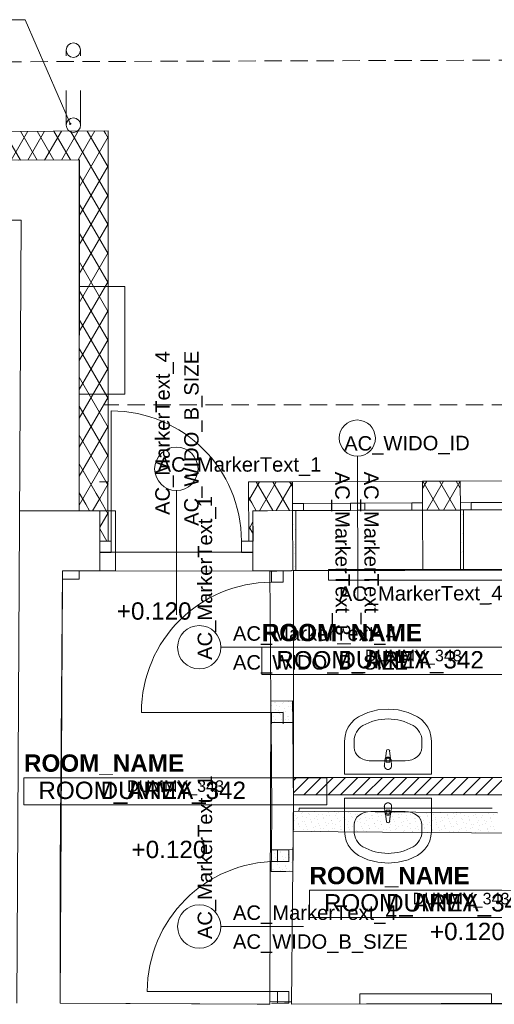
# Model space of a CAD drawing. Header units: millimetres. Extents: x -68772 to 137055, y -73300 to 19650.
# Tile 39 of 212: x 38362 to 41646, y -42496 to -35684. Entities that reach past the tile are written whole.
import ezdxf
from ezdxf.enums import TextEntityAlignment as Align

# ---------------------------------------------------------------- set-up
doc = ezdxf.new("R2010")
doc.units = ezdxf.units.MM
doc.header["$MEASUREMENT"] = 0
doc.linetypes.add('Przerywana', pattern=[480, 240, -240])
doc.linetypes.add('Przerywana gęsta', pattern=[180, 120, -60])
for name, color, linetype, lineweight in [('Electrical Equipment_Nr_pióra__7', 7, 'Continuous', 5), ('Floors_Nr_pióra__7', 7, 'Continuous', 5), ('Nowe_0_Nr_pióra__7', 7, 'Continuous', 5), ('Nowe_220-A Ściany_Nr_pióra__3', 7, 'Continuous', 18), ('Nowe_220-A Ściany_Nr_pióra__7', 7, 'Continuous', 5), ('Nowe_810-G Ogólne_Nr_pióra__1', 7, 'Continuous', 18), ('Nowe_Cut Pattern_Nr_pióra__10', 230, 'Continuous', 18), ('Nowe_Cut Pattern_Nr_pióra__252', 250, 'Continuous', 18), ('Nowe_Drzwi ARCHICAD_Nr_pióra__7', 7, 'Continuous', 5), ('Nowe_Metryczki pomieszczeń ARCHICADa_Nr_pióra__1', 7, 'Continuous', 18), ('Nowe_Okna ARCHICADa_Nr_pióra__7', 7, 'Continuous', 5), ('Nowe_Panel_Nr_pióra__7', 7, 'Continuous', 5), ('Nowe_Panel_Nr_pióra__93', 7, 'Continuous', 20), ('Nowe_Walls_Nr_pióra__238', 7, 'Continuous', 13), ('Nowe_Walls_Nr_pióra__7', 7, 'Continuous', 5), ('Nowe_Walls_Nr_pióra__93', 7, 'Continuous', 20), ('Nowe_Znaczniki drzwi ARCHICADa_Nr_pióra__7', 7, 'Continuous', 5), ('Nowe_Znaczniki okien ARCHICADa_Nr_pióra__7', 7, 'Continuous', 5), ('Pipes_Nr_pióra__3', 7, 'Continuous', 18), ('Pipes_Nr_pióra__7', 7, 'Continuous', 5), ('Plumbing Fixtures_Nr_pióra__7', 7, 'Continuous', 5), ('przewod_kanalizacyjny__linia__Nr_pióra__7', 7, 'Continuous', 5), ('Spot Elevations_Nr_pióra__7', 7, 'Continuous', 5), ('Walls_Nr_pióra__238', 7, 'Continuous', 13), ('Walls_Nr_pióra__7', 7, 'Continuous', 5)]:
    doc.layers.add(name, color=color, linetype=linetype, lineweight=lineweight)
doc.styles.add('GENERATED_STYLE_1', font='arial.ttf')
doc.styles.add('GENERATED_STYLE_2', font='arialbd.ttf')
doc.linetypes.add('Przekreślana podwójnie', pattern='A,0,[1,RZUT PARTERU DWORZEC 51.Shx,S=1.587302,R=0,X=0,Y=0],-300,0', length=300)

msp = doc.modelspace()

# ---------------------------------------------------------------- linework, layer by layer
at = {"linetype": 'Continuous', "lineweight": 0}
msp.add_line((38712.2, -36403.9), (38705, -36387.2), dxfattribs=at)
msp.add_circle((38712.2, -36403.9), 4.56, dxfattribs=at)
at = {"layer": 'Electrical Equipment_Nr_pióra__7', "linetype": 'Continuous', "lineweight": 5}
for p, q in [((38774.8, -37529), (39088.7, -37529)), ((39088.7, -37529), (39088.7, -38274.5)), ((38774.3, -38274.5), (39088.7, -38274.5)), ((40499.6, -39488.7), (41909, -39488.7)), ((40499.6, -39488.7), (40499.6, -39562.5)), ((41909, -39562.5), (40499.6, -39562.5)), ((40715.8, -42423.9), (41625.3, -42423.9)), ((40715.8, -42423.9), (40715.8, -42492.3)), ((41625.3, -42423.9), (41625.3, -42490.2))]:
    msp.add_line(p, q, dxfattribs=at)
at = {"layer": 'Floors_Nr_pióra__7', "linetype": 'Continuous', "lineweight": 5}
msp.add_line((39976.1, -39367.8), (38916.1, -39367.8), dxfattribs=at)
at = {"layer": 'Nowe_0_Nr_pióra__7', "linetype": 'Continuous', "lineweight": 5}
for p, q in [((40268.7, -39082.5), (40268.7, -39082.5)), ((41427.2, -39107.8), (41427.2, -39107.8)), ((41429.4, -39102), (41429.4, -39102)), ((41429.4, -39165.6), (41429.4, -39165.6)), ((40252.1, -39197.5), (40252.1, -39197.5)), ((40254.4, -39174.9), (40254.4, -39174.9)), ((40267.4, -39210.7), (40267.4, -39210.7)), ((41412.9, -39200.2), (41412.9, -39200.2)), ((41425.9, -39235.9), (41425.9, -39235.9)), ((40252.1, -39261.1), (40252.1, -39261.1)), ((40253.2, -39303.1), (40253.2, -39303.1)), ((41418.8, -39303.5), (41418.8, -39303.5)), ((40262.7, -39314.1), (40262.7, -39314.1)), ((40266.2, -39338.8), (40266.2, -39338.8)), ((41418.8, -39367.2), (41418.8, -39367.2)), ((41424.7, -39364.1), (41424.7, -39364.1)), ((40251.9, -39431.3), (40251.9, -39431.3)), ((40262.7, -39377.8), (40262.7, -39377.8)), ((41429.4, -39420.2), (41429.4, -39420.2)), ((40264.9, -39467), (40264.9, -39467)), ((41429.4, -39483.8), (41429.4, -39483.8)), ((40103.6, -40427.8), (40103.6, -40427.8)), ((40124.8, -40406.6), (40124.8, -40406.6)), ((40129.4, -40410.2), (40129.4, -40410.2)), ((40135.4, -40459.6), (40135.4, -40459.6)), ((40136.9, -40430.9), (40136.9, -40430.9)), ((40156.6, -40438.4), (40156.6, -40438.4)), ((40179.2, -40415.5), (40179.2, -40415.5)), ((40188.4, -40406.6), (40188.4, -40406.6)), ((40192.2, -40451.2), (40192.2, -40451.2)), ((40220.2, -40438.4), (40220.2, -40438.4)), ((40221.5, -40400.1), (40221.5, -40400.1)), ((40234.5, -40435.8), (40234.5, -40435.8)), ((40241.4, -40417.2), (40241.4, -40417.2)), ((40242, -40456.5), (40242, -40456.5)), ((40103.6, -40491.5), (40103.6, -40491.5)), ((40107.6, -40482), (40107.6, -40482)), ((40115.1, -40502.7), (40115.1, -40502.7)), ((40135.4, -40523.3), (40135.4, -40523.3)), ((40149.9, -40466.6), (40149.9, -40466.6)), ((40157.4, -40487.3), (40157.4, -40487.3)), ((40167.2, -40491.5), (40167.2, -40491.5)), ((40170.4, -40523), (40170.4, -40523)), ((40188.4, -40470.3), (40188.4, -40470.3)), ((40199, -40523.3), (40199, -40523.3)), ((40199.7, -40471.9), (40199.7, -40471.9)), ((40212.7, -40507.6), (40212.7, -40507.6)), ((40220.2, -40502.1), (40220.2, -40502.1)), ((40220.2, -40528.3), (40220.2, -40528.3)), ((40114.2, -40544.5), (40114.2, -40544.5)), ((40128.1, -40538.4), (40128.1, -40538.4)), ((40177.9, -40543.6), (40177.9, -40543.6)), ((40269.3, -41189.3), (40269.3, -41189.3)), ((40276.8, -41210), (40276.8, -41210)), ((40283.9, -41202.1), (40283.9, -41202.1)), ((40311.6, -41174), (40311.6, -41174)), ((40315.7, -41170.3), (40315.7, -41170.3)), ((40319.1, -41194.6), (40319.1, -41194.6)), ((40347.5, -41202.1), (40347.5, -41202.1)), ((40361.4, -41179.2), (40361.4, -41179.2)), ((40368.7, -41180.9), (40368.7, -41180.9)), ((40403.7, -41163.8), (40403.7, -41163.8)), ((40416.7, -41199.6), (40416.7, -41199.6)), ((40432.4, -41180.9), (40432.4, -41180.9)), ((40459, -41184.2), (40459, -41184.2)), ((40466.5, -41204.8), (40466.5, -41204.8)), ((40485.4, -41191.5), (40485.4, -41191.5)), ((40501.2, -41168.8), (40501.2, -41168.8)), ((40508.8, -41189.4), (40508.8, -41189.4)), ((40549, -41191.5), (40549, -41191.5)), ((40551.1, -41174.1), (40551.1, -41174.1)), ((40564.1, -41209.8), (40564.1, -41209.8)), ((40570.3, -41170.3), (40570.3, -41170.3)), ((40602.1, -41202.1), (40602.1, -41202.1)), ((40606.3, -41194.4), (40606.3, -41194.4)), ((40633.9, -41170.3), (40633.9, -41170.3)), ((40648.6, -41179), (40648.6, -41179)), ((40656.1, -41199.7), (40656.1, -41199.7)), ((40665.7, -41202.1), (40665.7, -41202.1)), ((40686.9, -41180.9), (40686.9, -41180.9)), ((40698.4, -41184.3), (40698.4, -41184.3)), ((40740.7, -41168.9), (40740.7, -41168.9)), ((40750.6, -41180.9), (40750.6, -41180.9)), ((40753.7, -41204.6), (40753.7, -41204.6)), ((40796, -41189.2), (40796, -41189.2)), ((40803.5, -41209.9), (40803.5, -41209.9)), ((40803.6, -41191.5), (40803.6, -41191.5)), ((40838.3, -41173.8), (40838.3, -41173.8)), ((40845.8, -41194.5), (40845.8, -41194.5)), ((40867.2, -41191.5), (40867.2, -41191.5)), ((40888.1, -41179.1), (40888.1, -41179.1)), ((40888.4, -41170.3), (40888.4, -41170.3)), ((40920.3, -41202.1), (40920.3, -41202.1)), ((40943.4, -41199.4), (40943.4, -41199.4)), ((40952.1, -41170.3), (40952.1, -41170.3)), ((40983.9, -41202.1), (40983.9, -41202.1)), ((40985.7, -41184), (40985.7, -41184)), ((40993.2, -41204.7), (40993.2, -41204.7)), ((41005.1, -41180.9), (41005.1, -41180.9)), ((41028, -41168.6), (41028, -41168.6)), ((41035.5, -41189.3), (41035.5, -41189.3)), ((41068.8, -41180.9), (41068.8, -41180.9)), ((41077.8, -41173.9), (41077.8, -41173.9)), ((41090.8, -41209.6), (41090.8, -41209.6)), ((41121.8, -41191.5), (41121.8, -41191.5)), ((41133, -41194.2), (41133, -41194.2)), ((41175.3, -41178.8), (41175.3, -41178.8)), ((41182.9, -41199.5), (41182.9, -41199.5)), ((41185.4, -41191.5), (41185.4, -41191.5)), ((41206.6, -41170.3), (41206.6, -41170.3)), ((41225.1, -41184.1), (41225.1, -41184.1)), ((41238.5, -41202.1), (41238.5, -41202.1)), ((41267.4, -41168.7), (41267.4, -41168.7)), ((41270.3, -41170.3), (41270.3, -41170.3)), ((41280.4, -41204.4), (41280.4, -41204.4)), ((41302.1, -41202.1), (41302.1, -41202.1)), ((41322.7, -41189), (41322.7, -41189)), ((41323.3, -41180.9), (41323.3, -41180.9)), ((41330.2, -41209.7), (41330.2, -41209.7)), ((41365, -41173.6), (41365, -41173.6)), ((41372.5, -41194.3), (41372.5, -41194.3)), ((41387, -41180.9), (41387, -41180.9)), ((41414.8, -41178.9), (41414.8, -41178.9)), ((41440, -41191.5), (41440, -41191.5)), ((41470.1, -41199.2), (41470.1, -41199.2)), ((41503.6, -41191.5), (41503.6, -41191.5)), ((41512.4, -41183.9), (41512.4, -41183.9)), ((41519.9, -41204.5), (41519.9, -41204.5)), ((41524.8, -41170.3), (41524.8, -41170.3)), ((41556.7, -41202.1), (41556.7, -41202.1)), ((41562.2, -41189.1), (41562.2, -41189.1)), ((41588.5, -41170.3), (41588.5, -41170.3)), ((41604.5, -41173.7), (41604.5, -41173.7)), ((41617.5, -41209.5), (41617.5, -41209.5)), ((41620.3, -41202.1), (41620.3, -41202.1)), ((41641.5, -41180.9), (41641.5, -41180.9)), ((40262.7, -41223.3), (40262.7, -41223.3)), ((40289.8, -41245.7), (40289.8, -41245.7)), ((40294.5, -41255.1), (40294.5, -41255.1)), ((40297.3, -41266.4), (40297.3, -41266.4)), ((40315.7, -41233.9), (40315.7, -41233.9)), ((40332.1, -41230.3), (40332.1, -41230.3)), ((40339.6, -41251), (40339.6, -41251)), ((40347.5, -41265.7), (40347.5, -41265.7)), ((40374.4, -41214.9), (40374.4, -41214.9)), ((40379.3, -41233.9), (40379.3, -41233.9)), ((40381.9, -41235.6), (40381.9, -41235.6)), ((40394.9, -41271.3), (40394.9, -41271.3)), ((40400.5, -41212.7), (40400.5, -41212.7)), ((40411.2, -41265.7), (40411.2, -41265.7)), ((40424.2, -41220.2), (40424.2, -41220.2)), ((40432.4, -41244.5), (40432.4, -41244.5)), ((40437.2, -41255.9), (40437.2, -41255.9)), ((40444.7, -41276.6), (40444.7, -41276.6)), ((40464.2, -41212.7), (40464.2, -41212.7)), ((40464.2, -41276.4), (40464.2, -41276.4)), ((40479.5, -41240.5), (40479.5, -41240.5)), ((40487, -41261.2), (40487, -41261.2)), ((40496, -41244.5), (40496, -41244.5)), ((40517.2, -41223.3), (40517.2, -41223.3)), ((40521.8, -41225.2), (40521.8, -41225.2)), ((40527.8, -41276.4), (40527.8, -41276.4)), ((40529.3, -41245.8), (40529.3, -41245.8)), ((40549, -41255.1), (40549, -41255.1)), ((40571.6, -41230.4), (40571.6, -41230.4)), ((40580.9, -41223.3), (40580.9, -41223.3)), ((40584.6, -41266.1), (40584.6, -41266.1)), ((40612.7, -41255.1), (40612.7, -41255.1)), ((40613.9, -41215), (40613.9, -41215)), ((40626.9, -41250.8), (40626.9, -41250.8)), ((40633.9, -41233.9), (40633.9, -41233.9)), ((40634.4, -41271.4), (40634.4, -41271.4)), ((40665.7, -41265.7), (40665.7, -41265.7)), ((40669.1, -41235.4), (40669.1, -41235.4)), ((40676.7, -41256), (40676.7, -41256)), ((40697.5, -41233.9), (40697.5, -41233.9)), ((40711.4, -41220), (40711.4, -41220)), ((40718.7, -41212.7), (40718.7, -41212.7)), ((40719, -41240.6), (40719, -41240.6)), ((40729.4, -41265.7), (40729.4, -41265.7)), ((40732, -41276.4), (40732, -41276.4)), ((40750.6, -41244.5), (40750.6, -41244.5)), ((40761.2, -41225.3), (40761.2, -41225.3)), ((40774.2, -41261), (40774.2, -41261)), ((40782.4, -41212.7), (40782.4, -41212.7)), ((40782.4, -41276.4), (40782.4, -41276.4)), ((40814.2, -41244.5), (40814.2, -41244.5)), ((40816.5, -41245.6), (40816.5, -41245.6)), ((40824, -41266.2), (40824, -41266.2)), ((40835.4, -41223.3), (40835.4, -41223.3)), ((40846, -41276.4), (40846, -41276.4)), ((40858.8, -41230.2), (40858.8, -41230.2)), ((40866.3, -41250.9), (40866.3, -41250.9)), ((40867.2, -41255.1), (40867.2, -41255.1)), ((40899.1, -41223.3), (40899.1, -41223.3)), ((40901.1, -41214.8), (40901.1, -41214.8)), ((40908.6, -41235.5), (40908.6, -41235.5)), ((40921.6, -41271.2), (40921.6, -41271.2)), ((40930.9, -41255.1), (40930.9, -41255.1)), ((40950.9, -41220.1), (40950.9, -41220.1)), ((40952.1, -41233.9), (40952.1, -41233.9)), ((40963.9, -41255.8), (40963.9, -41255.8)), ((40971.4, -41276.5), (40971.4, -41276.5)), ((40983.9, -41265.7), (40983.9, -41265.7)), ((41006.2, -41240.4), (41006.2, -41240.4)), ((41013.7, -41261.1), (41013.7, -41261.1)), ((41015.7, -41233.9), (41015.7, -41233.9)), ((41036.9, -41212.7), (41036.9, -41212.7)), ((41047.5, -41265.7), (41047.5, -41265.7)), ((41048.5, -41225), (41048.5, -41225)), ((41056, -41245.7), (41056, -41245.7)), ((41068.8, -41244.5), (41068.8, -41244.5)), ((41098.3, -41230.3), (41098.3, -41230.3)), ((41100.6, -41212.7), (41100.6, -41212.7)), ((41100.6, -41276.4), (41100.6, -41276.4)), ((41111.3, -41266), (41111.3, -41266)), ((41132.4, -41244.5), (41132.4, -41244.5)), ((41140.6, -41214.9), (41140.6, -41214.9)), ((41153.6, -41223.3), (41153.6, -41223.3)), ((41153.6, -41250.6), (41153.6, -41250.6)), ((41161.1, -41271.3), (41161.1, -41271.3)), ((41164.2, -41276.4), (41164.2, -41276.4)), ((41185.4, -41255.1), (41185.4, -41255.1)), ((41195.9, -41235.2), (41195.9, -41235.2)), ((41203.4, -41255.9), (41203.4, -41255.9)), ((41217.3, -41223.3), (41217.3, -41223.3)), ((41238.1, -41219.8), (41238.1, -41219.8)), ((41245.7, -41240.5), (41245.7, -41240.5)), ((41249.1, -41255.1), (41249.1, -41255.1)), ((41258.7, -41276.2), (41258.7, -41276.2)), ((41270.3, -41233.9), (41270.3, -41233.9)), ((41288, -41225.1), (41288, -41225.1)), ((41301, -41260.8), (41301, -41260.8)), ((41302.1, -41265.7), (41302.1, -41265.7)), ((41333.9, -41233.9), (41333.9, -41233.9)), ((41343.2, -41245.4), (41343.2, -41245.4)), ((41350.8, -41266.1), (41350.8, -41266.1)), ((41355.1, -41212.7), (41355.1, -41212.7)), ((41365.7, -41265.7), (41365.7, -41265.7)), ((41385.5, -41230), (41385.5, -41230)), ((41387, -41244.5), (41387, -41244.5)), ((41393, -41250.7), (41393, -41250.7)), ((41418.8, -41212.7), (41418.8, -41212.7)), ((41418.8, -41276.4), (41418.8, -41276.4)), ((41427.8, -41214.6), (41427.8, -41214.6)), ((41435.3, -41235.3), (41435.3, -41235.3)), ((41448.3, -41271), (41448.3, -41271)), ((41450.6, -41244.5), (41450.6, -41244.5)), ((41471.8, -41223.3), (41471.8, -41223.3)), ((41477.6, -41219.9), (41477.6, -41219.9)), ((41482.4, -41276.4), (41482.4, -41276.4)), ((41490.6, -41255.6), (41490.6, -41255.6)), ((41498.1, -41276.3), (41498.1, -41276.3)), ((41503.6, -41255.1), (41503.6, -41255.1)), ((41532.9, -41240.2), (41532.9, -41240.2)), ((41535.5, -41223.3), (41535.5, -41223.3)), ((41540.4, -41260.9), (41540.4, -41260.9)), ((41567.3, -41255.1), (41567.3, -41255.1)), ((41575.2, -41224.8), (41575.2, -41224.8)), ((41582.7, -41245.5), (41582.7, -41245.5)), ((41588.5, -41233.9), (41588.5, -41233.9)), ((41620.3, -41265.7), (41620.3, -41265.7)), ((41625, -41230.1), (41625, -41230.1)), ((41638, -41265.8), (41638, -41265.8)), ((40262.7, -41287), (40262.7, -41287)), ((40326.3, -41287), (40326.3, -41287)), ((40352.6, -41286.7), (40352.6, -41286.7)), ((40379.3, -41297.6), (40379.3, -41297.6)), ((40402.4, -41292), (40402.4, -41292)), ((40443, -41297.6), (40443, -41297.6)), ((40500, -41296.9), (40500, -41296.9)), ((40542.3, -41281.5), (40542.3, -41281.5)), ((40549.8, -41302.2), (40549.8, -41302.2)), ((40580.9, -41287), (40580.9, -41287)), ((40592.1, -41286.8), (40592.1, -41286.8)), ((40644.5, -41287), (40644.5, -41287)), ((40689.7, -41291.7), (40689.7, -41291.7)), ((40697.5, -41297.6), (40697.5, -41297.6)), ((40739.5, -41297), (40739.5, -41297)), ((40761.2, -41297.6), (40761.2, -41297.6)), ((40781.8, -41281.6), (40781.8, -41281.6)), ((40837, -41302), (40837, -41302)), ((40879.3, -41286.6), (40879.3, -41286.6)), ((40899.1, -41287), (40899.1, -41287)), ((40929.1, -41291.8), (40929.1, -41291.8)), ((40962.7, -41287), (40962.7, -41287)), ((41015.7, -41297.6), (41015.7, -41297.6)), ((41026.7, -41296.8), (41026.7, -41296.8)), ((41069, -41281.4), (41069, -41281.4)), ((41076.5, -41302.1), (41076.5, -41302.1)), ((41079.4, -41297.6), (41079.4, -41297.6)), ((41118.8, -41286.7), (41118.8, -41286.7)), ((41174.1, -41307), (41174.1, -41307)), ((41216.4, -41291.6), (41216.4, -41291.6)), ((41217.3, -41287), (41217.3, -41287)), ((41266.2, -41296.9), (41266.2, -41296.9)), ((41280.9, -41287), (41280.9, -41287)), ((41308.5, -41281.5), (41308.5, -41281.5)), ((41333.9, -41297.6), (41333.9, -41297.6)), ((41363.8, -41301.8), (41363.8, -41301.8)), ((41397.6, -41297.6), (41397.6, -41297.6)), ((41406, -41286.4), (41406, -41286.4)), ((41413.6, -41307.1), (41413.6, -41307.1)), ((41450.6, -41308.2), (41450.6, -41308.2)), ((41455.9, -41291.7), (41455.9, -41291.7)), ((41514.2, -41308.2), (41514.2, -41308.2)), ((41535.5, -41287), (41535.5, -41287)), ((41553.4, -41296.6), (41553.4, -41296.6)), ((41595.7, -41281.2), (41595.7, -41281.2)), ((41599.1, -41287), (41599.1, -41287)), ((41603.2, -41301.9), (41603.2, -41301.9)), ((41645.5, -41286.5), (41645.5, -41286.5)), ((40103.6, -41446.1), (40103.6, -41446.1)), ((40119.4, -41435.4), (40119.4, -41435.4)), ((40126.9, -41456.1), (40126.9, -41456.1)), ((40135.4, -41477.9), (40135.4, -41477.9)), ((40167.2, -41446.1), (40167.2, -41446.1)), ((40169.2, -41440.7), (40169.2, -41440.7)), ((40182.2, -41476.4), (40182.2, -41476.4)), ((40199, -41477.9), (40199, -41477.9)), ((40220.2, -41456.7), (40220.2, -41456.7)), ((40224.5, -41461), (40224.5, -41461)), ((40232, -41481.7), (40232, -41481.7)), ((40105.2, -41527.9), (40105.2, -41527.9)), ((40114.2, -41499.1), (40114.2, -41499.1)), ((40139.9, -41491.8), (40139.9, -41491.8)), ((40146, -41530.9), (40146, -41530.9)), ((40147.5, -41512.5), (40147.5, -41512.5)), ((40160.5, -41548.2), (40160.5, -41548.2)), ((40167.2, -41509.7), (40167.2, -41509.7)), ((40189.8, -41497.1), (40189.8, -41497.1)), ((40199, -41541.5), (40199, -41541.5)), ((40202.8, -41532.8), (40202.8, -41532.8)), ((40230.8, -41509.7), (40230.8, -41509.7)), ((40245, -41517.4), (40245, -41517.4)), ((40252.1, -41488.5), (40252.1, -41488.5)), ((40252.6, -41538.1), (40252.6, -41538.1)), ((40114.2, -41562.7), (40114.2, -41562.7)), ((40118.2, -41563.6), (40118.2, -41563.6)), ((40168, -41568.9), (40168, -41568.9)), ((40177.8, -41562.7), (40177.8, -41562.7)), ((40210.3, -41553.5), (40210.3, -41553.5)), ((40230.8, -41573.3), (40230.8, -41573.3))]:
    msp.add_line(p, q, dxfattribs=at)
at = {"layer": 'Nowe_220-A Ściany_Nr_pióra__3', "linetype": 'Continuous', "lineweight": 18}
for centre in [(38733.5, -35894.6), (38733.6, -36413.5)]:
    msp.add_circle(centre, 50, dxfattribs=at)
at = {"layer": 'Nowe_220-A Ściany_Nr_pióra__7', "linetype": 'Przekreślana podwójnie', "lineweight": 5}
for p, q in [((40271.8, -39497.5), (40271.8, -39080.2)), ((41431.8, -39075.6), (41411.1, -39075.7)), ((41431.8, -39490.6), (41431.8, -39075.6))]:
    msp.add_line(p, q, dxfattribs=at)
at = {"layer": 'Nowe_810-G Ogólne_Nr_pióra__1', "linetype": 'Przerywana', "lineweight": 18}
for p, q in [((38683.6, -36413.5), (38683.5, -35891.6)), ((38783.6, -36413.5), (38783.5, -35891.6))]:
    msp.add_line(p, q, dxfattribs=at)
at = {"layer": 'Nowe_810-G Ogólne_Nr_pióra__1', "linetype": 'Przerywana gęsta', "lineweight": 18}
for p, q in [((44856, -35954.5), (22554.6, -36024.3)), ((42468.7, -38349.2), (38946, -38349.1))]:
    msp.add_line(p, q, dxfattribs=at)
at = {"layer": 'Nowe_Cut Pattern_Nr_pióra__10', "linetype": 'Continuous', "lineweight": 18}
for p, q in [((38372.1, -37071.2), (35647.2, -37071.2)), ((38343.1, -42487.8), (38372.1, -37071.2))]:
    msp.add_line(p, q, dxfattribs=at)
at = {"layer": 'Nowe_Cut Pattern_Nr_pióra__252', "linetype": 'Continuous', "lineweight": 18}
for p, q in [((40092.5, -39499), (38773.4, -39496.2)), ((38773.4, -39496.2), (38773.4, -39555.4)), ((40100.7, -40398.9), (40092.5, -39499)), ((43743.4, -39483.6), (40256.1, -39497.6)), ((40256.1, -39497.6), (40256.1, -40926.9)), ((38658, -39555.3), (38643.1, -42489.3)), ((38773.4, -39555.4), (38658, -39555.3)), ((40092.3, -42495.9), (40100.7, -40398.9)), ((40256.1, -40926.9), (41646.2, -40926.9)), ((40256.1, -41046.9), (40242.3, -42495.6)), ((42566.2, -41046.9), (40256.1, -41046.9)), ((38643.1, -42489.3), (40092.3, -42495.9)), ((40242.3, -42495.6), (43756.2, -42478.4))]:
    msp.add_line(p, q, dxfattribs=at)
at = {"layer": 'Nowe_Drzwi ARCHICAD_Nr_pióra__7', "linetype": 'Continuous', "lineweight": 5}
for p, q in [((38996.1, -39291.2), (38996.1, -38391.2)), ((38916.1, -39291.2), (38996.1, -39291.2)), ((38996.1, -39291.2), (38996.1, -39371.2)), ((39976.1, -39291.2), (39896.1, -39291.2)), ((39896.1, -39291.2), (39896.1, -39371.2)), ((38996.1, -39371.2), (38916.1, -39371.2)), ((39896.1, -39371.2), (39976.1, -39371.2)), ((40105, -39496.2), (40105, -39576.2)), ((40185, -39576.2), (40185, -39496.2)), ((40105, -39576.2), (40185, -39576.2)), ((40105, -40476.2), (39205, -40476.2)), ((40105, -40556.2), (40105, -40476.2)), ((40105, -40476.2), (40185, -40476.2)), ((40185, -40476.2), (40185, -40556.2)), ((40145, -41427.9), (40145, -41507.9)), ((40225, -41507.9), (40225, -41427.9)), ((40145, -41507.9), (40225, -41507.9)), ((40145, -42407.9), (39245, -42407.9)), ((40145, -42487.9), (40145, -42407.9)), ((40145, -42407.9), (40225, -42407.9)), ((40225, -42407.9), (40225, -42487.9))]:
    msp.add_line(p, q, dxfattribs=at)
at = {"layer": 'Nowe_Drzwi ARCHICAD_Nr_pióra__7', "linetype": 'Continuous', "lineweight": 5, "extrusion": (0, 0, -1)}
for centre, major_axis, start_param, end_param in [((38996.1, -39291.2), (-636.4, 636.4), 0.785398, 2.356194), ((40105, -40476.2), (636.4, 636.4), 3.926991, 5.497787), ((40145, -42407.9), (636.4, 636.4), 3.926991, 5.497787)]:
    msp.add_ellipse(centre, major_axis=major_axis, ratio=1, start_param=start_param, end_param=end_param, dxfattribs=at)
at = {"layer": 'Nowe_Metryczki pomieszczeń ARCHICADa_Nr_pióra__1', "linetype": 'Continuous', "lineweight": 18}
for p, q in [((40037.4, -40025.2), (41953, -40025.2)), ((40037.4, -40213.7), (40037.4, -40025.2)), ((41953, -40213.7), (40037.4, -40213.7)), ((38391.9, -40928.3), (40487.4, -40928.3)), ((38391.9, -41116.9), (38391.9, -40928.3)), ((40487.4, -40928.3), (40487.4, -41116.9)), ((40487.4, -41116.9), (38391.9, -41116.9)), ((40367.2, -41706.6), (42496.8, -41706.6)), ((40367.2, -41895.1), (40367.2, -41706.6)), ((42496.8, -41895.1), (40367.2, -41895.1))]:
    msp.add_line(p, q, dxfattribs=at)
at = {"layer": 'Nowe_Okna ARCHICADa_Nr_pióra__7', "linetype": 'Continuous', "lineweight": 5}
for p, q in [((40324.9, -39030.2), (40249.9, -39030.5)), ((40649.9, -39028.8), (40324.9, -39030.2)), ((40325.1, -39080.2), (40324.9, -39030.2)), ((40699.9, -39028.6), (40649.9, -39028.8)), ((40649.9, -39028.8), (40650.1, -39078.8)), ((40749.9, -39028.4), (40699.9, -39028.6)), ((41074.9, -39027.1), (40749.9, -39028.4)), ((40750.1, -39078.4), (40749.9, -39028.4)), ((41149.9, -39026.8), (41074.9, -39027.1)), ((41074.9, -39027.1), (41075.1, -39077.1)), ((41485.9, -39025.4), (41410.9, -39025.7)), ((41810.9, -39024.1), (41485.9, -39025.4)), ((41486.1, -39075.4), (41485.9, -39025.4)), ((40250.1, -39080.5), (41150.1, -39076.8)), ((40250.1, -39080.5), (40325.1, -39080.2)), ((40250.1, -39080.5), (40251.8, -39495.5)), ((40325.1, -39080.2), (40650.1, -39078.8)), ((40650.1, -39078.8), (40700.1, -39078.6)), ((40700.1, -39078.6), (40750.1, -39078.4)), ((40750.1, -39078.4), (41075.1, -39077.1)), ((41075.1, -39077.1), (41150.1, -39076.8)), ((41150.1, -39076.8), (41151.8, -39491.8)), ((41411.1, -39075.7), (42311.1, -39072)), ((41411.1, -39075.7), (41486.1, -39075.4)), ((41411.1, -39075.7), (41412.8, -39490.7)), ((41486.1, -39075.4), (41811.1, -39074.1)), ((40251.8, -39495.5), (41151.8, -39491.8)), ((41412.8, -39490.7), (42312.8, -39487))]:
    msp.add_line(p, q, dxfattribs=at)
for p in [(40250.1, -39080.5), (40250.1, -39080.5), (40250.1, -39080.5), (41150.1, -39076.8), (41150.1, -39076.8), (41150.1, -39076.8), (41411.1, -39075.7), (41411.1, -39075.7), (41411.1, -39075.7)]:
    msp.add_point(p, dxfattribs=at)
at = {"layer": 'Nowe_Panel_Nr_pióra__7', "linetype": 'Continuous', "lineweight": 5}
for p, q in [((38368.5, -36656.1), (38253.3, -36456.6)), ((38303.5, -36656.4), (38419.2, -36455.9)), ((38483.7, -36655.7), (38368.5, -36456.1)), ((38419.2, -36655.9), (38535, -36455.5)), ((38598.9, -36655.2), (38483.7, -36455.7)), ((38535, -36655.5), (38650.7, -36455)), ((38714.1, -36654.7), (38598.9, -36455.2)), ((38650.7, -36655), (38766.5, -36454.5)), ((38809, -36619.1), (38714.1, -36454.7)), ((38766.5, -36654.5), (38882.2, -36454.1)), ((38773.7, -36842), (38973.7, -36495.6)), ((38882.1, -36545.7), (38829.3, -36454.3)), ((38955.2, -36472.3), (38944.5, -36453.8)), ((38973.7, -36504.4), (38955.2, -36472.3)), ((38973.7, -36704.4), (38882.1, -36545.7)), ((38973.7, -36904.4), (38809, -36619.1)), ((38773.7, -37042), (38973.7, -36695.6)), ((38973.7, -37104.4), (38773.7, -36758)), ((38773.7, -37242), (38973.7, -36895.6)), ((38973.7, -37304.4), (38773.7, -36958)), ((38773.7, -37442), (38973.7, -37095.6)), ((38973.7, -37504.4), (38773.7, -37158)), ((38773.7, -37642), (38973.7, -37295.6)), ((38973.7, -37704.4), (38773.7, -37358)), ((38773.7, -37842), (38973.7, -37495.6)), ((38973.7, -37904.4), (38773.7, -37558)), ((38773.7, -38042), (38973.7, -37695.6)), ((38973.7, -38104.4), (38773.7, -37758)), ((38773.7, -38242), (38973.7, -37895.6)), ((38973.7, -38304.4), (38773.7, -37958)), ((38773.7, -38442), (38973.7, -38095.6)), ((38973.7, -38504.4), (38773.7, -38158)), ((38773.7, -38642), (38973.7, -38295.6)), ((38973.7, -38704.4), (38773.7, -38358)), ((38773.7, -38842), (38973.7, -38495.6)), ((38965.1, -38889.6), (38773.7, -38558)), ((38773.7, -39042), (38973.7, -38695.6)), ((38892, -38962.9), (38773.7, -38758)), ((38915.8, -38995.9), (38973.4, -38896.1)), ((38965.1, -38889.6), (38960.2, -38881)), ((38973.4, -38903.9), (38960.2, -38881)), ((39961.3, -38985), (40021.3, -38881)), ((40114.7, -39080.7), (39999.5, -38881.1)), ((40021.3, -39081), (40137, -38880.7)), ((40230, -39080.4), (40114.7, -38880.7)), ((40137, -39080.7), (40249.5, -38885.8)), ((40249.6, -38914.3), (40230, -38880.4)), ((41149.6, -38926.8), (41178.2, -38877.3)), ((41267.3, -39077), (41152, -38877.4)), ((41178.2, -39077.3), (41293.9, -38876.9)), ((41382.5, -39076.6), (41267.3, -38877)), ((41293.9, -39076.9), (41409.6, -38876.6)), ((41410.6, -38925.3), (41382.5, -38876.6)), ((38818.9, -39036.3), (38773.7, -38958)), ((38915.8, -39004.1), (38892, -38962.9)), ((38866.4, -39081.3), (38915.8, -38995.9)), ((38974.2, -39105.3), (38915.8, -39004.1)), ((39967.6, -39025.9), (39945.7, -38988)), ((39945.8, -39011.8), (39961.3, -38985)), ((39999.5, -39081.1), (39967.6, -39025.9)), ((38844.9, -39081.4), (38818.9, -39036.3)), ((38916.5, -39194.6), (38974.1, -39094.8)), ((40250.1, -39080.5), (40251.8, -39495.5)), ((41152, -39077.4), (41150.1, -39074.1)), ((41150.1, -39076.8), (41151.8, -39491.8)), ((41409.6, -39076.6), (41411.1, -39073.9)), ((41411.1, -39075.7), (41412.8, -39490.7)), ((39946.6, -39210.5), (39976.4, -39158.9)), ((38966.1, -39291.2), (38916.6, -39205.5)), ((39976.7, -39241.7), (39946.5, -39189.4)), ((40225, -39496.2), (40105, -39496.2)), ((40105, -40545.9), (40225, -40545.9)), ((40256.1, -40948.1), (40277.3, -40926.9)), ((40256.1, -41032.9), (40362.1, -40926.9)), ((40327, -41046.9), (40447, -40926.9)), ((40411.8, -41046.9), (40531.8, -40926.9)), ((40496.7, -41046.9), (40616.7, -40926.9)), ((40581.5, -41046.9), (40701.5, -40926.9)), ((40666.4, -41046.9), (40786.4, -40926.9)), ((40751.2, -41046.9), (40871.2, -40926.9)), ((40836.1, -41046.9), (40956.1, -40926.9)), ((40920.9, -41046.9), (41040.9, -40926.9)), ((41005.8, -41046.9), (41125.8, -40926.9)), ((41090.6, -41046.9), (41210.6, -40926.9)), ((41175.5, -41046.9), (41295.5, -40926.9)), ((41260.4, -41046.9), (41380.4, -40926.9)), ((41345.2, -41046.9), (41465.2, -40926.9)), ((41430.1, -41046.9), (41550.1, -40926.9)), ((41514.9, -41046.9), (41634.9, -40926.9)), ((41599.8, -41046.9), (41719.8, -40926.9)), ((40225, -41427.9), (40105, -41427.9)), ((40105, -42487.9), (40225, -42487.9))]:
    msp.add_line(p, q, dxfattribs=at)
for p in [(40250.1, -39080.5), (40250.1, -39080.5), (41150.1, -39076.8), (41150.1, -39076.8), (41411.1, -39075.7), (41411.1, -39075.7)]:
    msp.add_point(p, dxfattribs=at)
at = {"layer": 'Nowe_Panel_Nr_pióra__93', "linetype": 'Continuous', "lineweight": 20}
for p, q in [((38973.7, -36453.7), (38151.4, -36457)), ((38973.7, -38881), (38973.7, -36453.7)), ((38152.2, -36657), (38773.7, -36654.5)), ((38773.7, -36654.5), (38773.7, -39081.6)), ((38915.3, -38881.2), (38973.7, -38881)), ((38973.3, -38881), (38915.3, -38881.2)), ((38974.9, -39291.2), (38973.3, -38881)), ((40249.5, -38880.3), (39945.3, -38881.3)), ((39945.3, -38881.3), (39946.9, -39291.2)), ((40250.1, -39080.3), (40249.5, -38880.3)), ((41410.5, -38876.6), (41149.5, -38877.4)), ((41149.5, -38877.4), (41150.1, -39077.4)), ((41411.1, -39076.5), (41410.5, -38876.6)), ((38773.7, -39081.6), (38916.1, -39081.2)), ((38916.1, -39081.2), (38916.9, -39291.4)), ((39976.1, -39081.2), (40250.1, -39080.3)), ((39976.9, -39291.1), (39976.1, -39081.2)), ((41150.1, -39077.4), (41411.1, -39076.5)), ((38916.9, -39291.4), (38974.9, -39291.2)), ((39946.9, -39291.2), (39976.9, -39291.1)), ((42566.2, -40926.9), (40256.1, -40926.9)), ((40256.1, -40926.9), (40256.1, -41046.9)), ((40256.1, -41046.9), (42566.2, -41046.9))]:
    msp.add_line(p, q, dxfattribs=at)
at = {"layer": 'Nowe_Walls_Nr_pióra__238', "linetype": 'Przekreślana podwójnie', "lineweight": 13}
msp.add_line((40203.7, -41577.9), (40102.7, -41576.8), dxfattribs=at)
at = {"layer": 'Nowe_Walls_Nr_pióra__238', "linetype": 'Continuous', "lineweight": 13}
msp.add_line((40193.5, -42477.9), (40092.5, -42476.7), dxfattribs=at)
at = {"layer": 'Nowe_Walls_Nr_pióra__7', "linetype": 'Continuous', "lineweight": 5}
msp.add_line((40249.5, -38880.3), (43476.5, -38869.9), dxfattribs=at)
at = {"layer": 'Nowe_Walls_Nr_pióra__93', "linetype": 'Continuous', "lineweight": 20}
msp.add_line((40102, -40546.4), (40252.1, -40546.4), dxfattribs=at)
at = {"layer": 'Nowe_Znaczniki drzwi ARCHICADa_Nr_pióra__7', "linetype": 'Continuous', "lineweight": 5}
for p, q in [((39446.1, -38941.2), (39446.1, -39801.2)), ((39755, -40026.2), (40325, -40026.2)), ((39755, -41957.9), (40325, -41957.9))]:
    msp.add_line(p, q, dxfattribs=at)
for centre, start, end in [((39446.1, -38791.2), 0, 180), ((39446.1, -38791.2), 180, 0), ((39605, -40026.2), 90, 270), ((39605, -40026.2), 270, 90), ((39605, -41957.9), 90, 270), ((39605, -41957.9), 270, 90)]:
    msp.add_arc(centre, 150, start, end, dxfattribs=at)
at = {"layer": 'Nowe_Znaczniki okien ARCHICADa_Nr_pióra__7', "linetype": 'Continuous', "lineweight": 5}
msp.add_line((40698.6, -38703.6), (40702.6, -39693.6), dxfattribs=at)
for start, end in [(0.23511, 180.23511), (180.23511, 0.23511)]:
    msp.add_arc((40698.1, -38578.6), 125, start, end, dxfattribs=at)
at = {"layer": 'Pipes_Nr_pióra__3', "linetype": 'Continuous', "lineweight": 18}
msp.add_ellipse((40294.8, -41157), major_axis=(0, 16.7), ratio=0.009145, start_param=1.570796, end_param=1.826437, dxfattribs=at)
at = {"layer": 'Pipes_Nr_pióra__7', "linetype": 'Przekreślana podwójnie', "lineweight": 5}
msp.add_line((41630.1, -41140.3), (40294.8, -41140.3), dxfattribs=at)
msp.add_ellipse((40294.8, -41157), major_axis=(0, 16.7), ratio=0.009145, start_param=0, end_param=1.570796, dxfattribs=at)
at = {"layer": 'Plumbing Fixtures_Nr_pióra__7', "linetype": 'Continuous', "lineweight": 5}
for p, q in [((40770.4, -40478.2), (40839.5, -40459.9)), ((40839.5, -40459.9), (40910.4, -40453.7)), ((40910.4, -40453.7), (40981.4, -40459.9)), ((40981.4, -40459.9), (41050.4, -40478.2)), ((40654.9, -40550.3), (40678.3, -40526.8)), ((40678.3, -40526.8), (40705.2, -40508.1)), ((40705.2, -40508.1), (40770.4, -40478.2)), ((41050.4, -40478.2), (41115.6, -40508.1)), ((41115.6, -40508.1), (41142.6, -40526.8)), ((41142.6, -40526.8), (41165.9, -40550.3)), ((40621.9, -40608.2), (40635.9, -40577.7)), ((40635.9, -40577.7), (40654.9, -40550.3)), ((41165.9, -40550.3), (41184.9, -40577.7)), ((41184.9, -40577.7), (41198.9, -40608.2)), ((40610.4, -40674.6), (40613.3, -40640.9)), ((40613.3, -40640.9), (40621.9, -40608.2)), ((41198.9, -40608.2), (41207.5, -40640.9)), ((41207.5, -40640.9), (41210.4, -40674.6)), ((40610.4, -40903.7), (40610.4, -40674.6)), ((40675.6, -40720.4), (40675.6, -40674.6)), ((41145.2, -40720.4), (41145.2, -40674.6)), ((41210.4, -40674.6), (41210.4, -40903.7)), ((40892.7, -40794.9), (40899.3, -40742)), ((40921.5, -40742), (40928.1, -40794.9)), ((41029.2, -40811.4), (40791.6, -40811.4)), ((40885.4, -40846.4), (40889.4, -40804.4)), ((40896.8, -40806.6), (40896.8, -40821.5)), ((40896.8, -40821.5), (40924, -40821.5)), ((40924, -40821.5), (40924, -40806.6)), ((40931.4, -40804.4), (40935.4, -40846.4)), ((41210.4, -40903.7), (40610.4, -40903.7)), ((40610.4, -41070), (40610.4, -41299.1)), ((41210.4, -41070), (40610.4, -41070)), ((41210.4, -41299.1), (41210.4, -41070)), ((40885.4, -41127.4), (40889.4, -41169.3)), ((40931.4, -41169.3), (40935.4, -41127.4)), ((41029.2, -41162.4), (40791.6, -41162.4)), ((40892.7, -41178.8), (40899.3, -41231.8)), ((40896.8, -41167.1), (40896.8, -41152.3)), ((40896.8, -41152.3), (40924, -41152.3)), ((40921.5, -41231.8), (40928.1, -41178.8)), ((40924, -41152.3), (40924, -41167.1)), ((40675.6, -41253.3), (40675.6, -41299.1)), ((41145.2, -41253.3), (41145.2, -41299.1)), ((40610.4, -41299.1), (40613.3, -41332.9)), ((40613.3, -41332.9), (40621.9, -41365.5)), ((41198.9, -41365.5), (41207.5, -41332.9)), ((41207.5, -41332.9), (41210.4, -41299.1)), ((40621.9, -41365.5), (40635.9, -41396)), ((40635.9, -41396), (40654.9, -41423.5)), ((41165.9, -41423.5), (41184.9, -41396)), ((41184.9, -41396), (41198.9, -41365.5)), ((40654.9, -41423.5), (40678.3, -41446.9)), ((40678.3, -41446.9), (40705.2, -41465.6)), ((40705.2, -41465.6), (40770.4, -41495.6)), ((41050.4, -41495.6), (41115.6, -41465.6)), ((41115.6, -41465.6), (41142.6, -41446.9)), ((41142.6, -41446.9), (41165.9, -41423.5)), ((40770.4, -41495.6), (40839.5, -41513.9)), ((40839.5, -41513.9), (40910.4, -41520)), ((40910.4, -41520), (40981.4, -41513.9)), ((40981.4, -41513.9), (41050.4, -41495.6))]:
    msp.add_line(p, q, dxfattribs=at)
at = {"layer": 'Plumbing Fixtures_Nr_pióra__7', "linetype": 'Continuous', "lineweight": 5, "extrusion": (0, 0, -1)}
for centre, major_axis, ratio, start_param, end_param in [((40910.4, -40903.7), (0, 381.8), 0.956522, -0.496975, 0.496975), ((40791.6, -40674.6), (0, 121.2), 0.956522, -1.570796, -0.496975), ((41029.3, -40674.6), (0, 121.2), 0.956522, 0.496975, 1.570796), ((40791.7, -40720.4), (116.1, 0), 0.783646, 1.570796, 3.141593), ((40910.4, -40743.4), (7.91, 7.91), 1, 4.051589, 6.943986), ((41029.1, -40720.4), (-116.1, 0), 0.783646, 3.141593, 4.712389), ((40910.4, -40806.3), (14.9, 14.9), 1, 4.017217, 4.498953), ((40910.4, -40806.3), (-14.9, 14.9), 1, 6.069749, 8.067418), ((40910.4, -40806.6), (9.62, 9.62), 1, 3.926991, 7.068583), ((40910.4, -40806.3), (-14.9, 14.9), 1, 1.784232, 2.265968), ((40910.4, -40846.4), (-17.7, 17.7), 1, 2.356194, 5.497787)]:
    msp.add_ellipse(centre, major_axis=major_axis, ratio=ratio, start_param=start_param, end_param=end_param, dxfattribs=at)
at = {"layer": 'Plumbing Fixtures_Nr_pióra__7', "linetype": 'Continuous', "lineweight": 5}
for centre, major_axis, ratio, start_param, end_param in [((40910.4, -41127.4), (17.7, 17.7), 1, 5.497787, 8.63938), ((40791.7, -41253.3), (-116.1, 0), 0.783646, -1.570796, 0), ((40910.4, -41167.4), (-14.9, 14.9), 1, 0.875625, 1.35736), ((40910.4, -41167.4), (14.9, 14.9), 1, 2.928157, 4.925825), ((40910.4, -41167.1), (-9.62, 9.62), 1, 0.785398, 3.926991), ((40910.4, -41167.4), (14.9, 14.9), 1, 4.925825, 5.40756), ((41029.1, -41253.3), (116.1, 0), 0.783646, 0, 1.570796), ((40910.4, -41230.4), (-7.91, 7.91), 1, 0.909996, 3.802393), ((40791.6, -41299.1), (0, 121.2), 0.956522, 1.570796, 2.644618), ((41029.3, -41299.1), (0, 121.2), 0.956522, 3.638567, 4.712389), ((40910.4, -41070), (0, 381.8), 0.956522, 2.644618, 3.638567)]:
    msp.add_ellipse(centre, major_axis=major_axis, ratio=ratio, start_param=start_param, end_param=end_param, dxfattribs=at)
for p in [(40892.7, -40794.9), (40921.5, -40742), (40885.4, -40846.4), (40931.4, -40804.4), (40885.4, -41127.4), (40892.7, -41178.8), (40931.4, -41169.3), (40921.5, -41231.8)]:
    msp.add_point(p, dxfattribs=at)
at = {"layer": 'przewod_kanalizacyjny__linia__Nr_pióra__7', "linetype": 'Continuous', "lineweight": 5}
for p, q in [((38399.4, -35684.1), (38231.9, -35684.1)), ((38705, -36387.2), (38399.4, -35684.1))]:
    msp.add_line(p, q, dxfattribs=at)
at = {"layer": 'Walls_Nr_pióra__238', "linetype": 'Continuous', "lineweight": 13}
for p, q in [((38775.3, -36654.5), (38357.2, -36656.2)), ((38773.7, -39081.2), (38775.3, -36654.5)), ((38916.1, -39081.2), (38361.5, -39081.2)), ((38916.1, -39496.2), (38916.1, -39081.2)), ((40077.6, -39081.2), (39976.1, -39081.2)), ((39976.1, -39081.2), (39976.1, -39266.2)), ((39976.1, -39081.2), (39976.1, -39496.2)), ((38643.1, -41537.2), (38658.4, -39496.2)), ((38658.4, -39496.2), (38916.1, -39496.2)), ((38773.4, -39555.4), (38773.4, -39496.2)), ((39976.1, -39496.2), (40241.5, -39496.2)), ((40078.4, -39496.2), (40092.5, -39496.1)), ((40092.5, -39496.1), (40092.5, -39499)), ((40092.5, -39499), (40141.5, -39498.5)), ((40241.5, -39497.6), (40242.5, -39497.6)), ((40242.5, -39495.5), (42443.4, -39486.5)), ((40242.5, -39497.6), (40242.5, -39495.5)), ((38658, -39555.3), (38773.4, -39555.4)), ((40250.7, -40397.6), (40249.7, -40397.6)), ((40102, -40546.4), (40107.6, -41150.9)), ((40257.6, -41151), (40252.1, -40546.4)), ((40107.6, -41150.9), (40104.4, -41427)), ((40254.5, -41425.6), (40257.4, -41160.9)), ((40257.4, -41160.9), (40257.6, -41151)), ((38643.1, -42489.3), (38643.1, -41537.2)), ((40102.7, -41576.8), (40103.7, -41576.8)), ((40006.2, -42496.1), (38643.1, -42489.3)), ((40092.3, -42495.9), (40006.2, -42496.1)), ((40092.5, -42476.7), (40092.3, -42495.9)), ((40093.5, -42476.7), (40092.5, -42476.7)), ((40242.5, -42478.4), (40193.5, -42477.9)), ((40242.3, -42495.6), (40242.5, -42478.4)), ((42331.2, -42490.6), (40242.3, -42495.6))]:
    msp.add_line(p, q, dxfattribs=at)
at = {"layer": 'Walls_Nr_pióra__238', "linetype": 'Przekreślana podwójnie', "lineweight": 13}
for p, q in [((40250.7, -40397.6), (40100.7, -40398.9)), ((40100.7, -40398.9), (40102, -40546.4)), ((40252.1, -40546.4), (40250.7, -40397.6)), ((40250.7, -41425.6), (40100.7, -41427)), ((40104.4, -41427), (40102.7, -41576.8)), ((40252.7, -41578.5), (40254.5, -41425.6)), ((40203.7, -41577.9), (40252.7, -41578.5))]:
    msp.add_line(p, q, dxfattribs=at)
at = {"layer": 'Walls_Nr_pióra__7', "linetype": 'Przekreślana podwójnie', "lineweight": 5}
for p, q in [((39026.1, -39081.2), (38916.1, -39081.2)), ((39026.1, -39496.2), (39026.1, -39081.2)), ((38916.1, -39496.2), (39026.1, -39496.2)), ((41666.9, -41170.6), (40257.4, -41160.9)), ((40255.9, -41300.9), (42472.9, -41316.1))]:
    msp.add_line(p, q, dxfattribs=at)

# ---------------------------------------------------------------- texts
at = {"layer": 'Nowe_Metryczki pomieszczeń ARCHICADa_Nr_pióra__1', "lineweight": 18}
for tag, text, height, style, p in [('ROOM_NAME', '9."KEBAB" WC  MĘSKIE', 120, 'GENERATED_STYLE_2', (40037.4, -39864)), ('ROOM_AREA', 'A: 4,6', 120, 'GENERATED_STYLE_1', (40137.4, -40052.6)), ('DUMMY_342', ' m', 120, 'GENERATED_STYLE_1', (40567.5, -40052.6)), ('DUMMY_343', '2', 80, 'GENERATED_STYLE_1', (40750.7, -40043.4)), ('ROOM_NAME', '8."KEBAB"KOMUNIKACJA', 120, 'GENERATED_STYLE_2', (38391.9, -40767.1)), ('ROOM_AREA', 'A: 4,3', 120, 'GENERATED_STYLE_1', (38491.9, -40955.7)), ('DUMMY_342', ' m', 120, 'GENERATED_STYLE_1', (38922, -40955.7)), ('DUMMY_343', '2', 80, 'GENERATED_STYLE_1', (39105.2, -40946.6)), ('ROOM_NAME', '10."KEBAB" WC  DAMSKIE', 120, 'GENERATED_STYLE_2', (40367.2, -41545.4)), ('ROOM_AREA', 'A: 4,8', 120, 'GENERATED_STYLE_1', (40467.2, -41734)), ('DUMMY_342', ' m', 120, 'GENERATED_STYLE_1', (40897.3, -41734)), ('DUMMY_343', '2', 80, 'GENERATED_STYLE_1', (41080.6, -41724.9))]:
    msp.add_attdef(tag, text=text, height=height, dxfattribs=dict(at, style=style)).set_placement(p, align=Align.TOP_LEFT)
at = {"layer": 'Nowe_Znaczniki drzwi ARCHICADa_Nr_pióra__7', "lineweight": 5, "style": 'GENERATED_STYLE_1'}
for tag, text, p in [('AC_MarkerText_4', '90', (39430.4, -39110.3)), ('AC_WIDO_B_SIZE', '200', (39630.4, -39186.2)), ('AC_MarkerText_1', 'D1', (39723.6, -40113.5)), ('AC_MarkerText_1', 'D1', (39723.6, -42045.2))]:
    msp.add_attdef(tag, text=text, height=100, rotation=90, dxfattribs=at).set_placement(p, align=Align.BOTTOM_LEFT)
for tag, text, p in [('AC_MarkerText_1', 'DZ2', (39316.7, -38841.2)), ('AC_MarkerText_4', '90', (39837.7, -40010.5)), ('AC_WIDO_B_SIZE', '200', (39837.7, -40210.5)), ('AC_MarkerText_4', '90', (39837.7, -41942.1)), ('AC_WIDO_B_SIZE', '200', (39837.7, -42142.1))]:
    msp.add_attdef(tag, text=text, height=100, dxfattribs=at).set_placement(p, align=Align.BOTTOM_LEFT)
at = {"layer": 'Nowe_Znaczniki okien ARCHICADa_Nr_pióra__7', "lineweight": 5, "style": 'GENERATED_STYLE_1'}
for tag, text, rotation, p in [('AC_WIDO_ID', 'O1', 0.23511, (40607.1, -38695.9)), ('AC_MarkerText_3', '260', 270.23511, (40514.7, -38812)), ('AC_MarkerText_2', '220', 270.23511, (40714.7, -38811.2)), ('AC_MarkerText_4', 'hp 0', 0.23511, (40569.8, -39735.5))]:
    msp.add_attdef(tag, text=text, height=100, rotation=rotation, dxfattribs=at).set_placement(p, align=Align.BOTTOM_LEFT)
at = {"layer": 'Spot Elevations_Nr_pióra__7', "style": 'GENERATED_STYLE_1'}
for p in [(39034.4, -39835.2), (39136.1, -41484.5), (41200.7, -42052.1)]:
    msp.add_text('+0.120', height=120, dxfattribs=at).set_placement(p)

doc.saveas('drawing.dxf')
